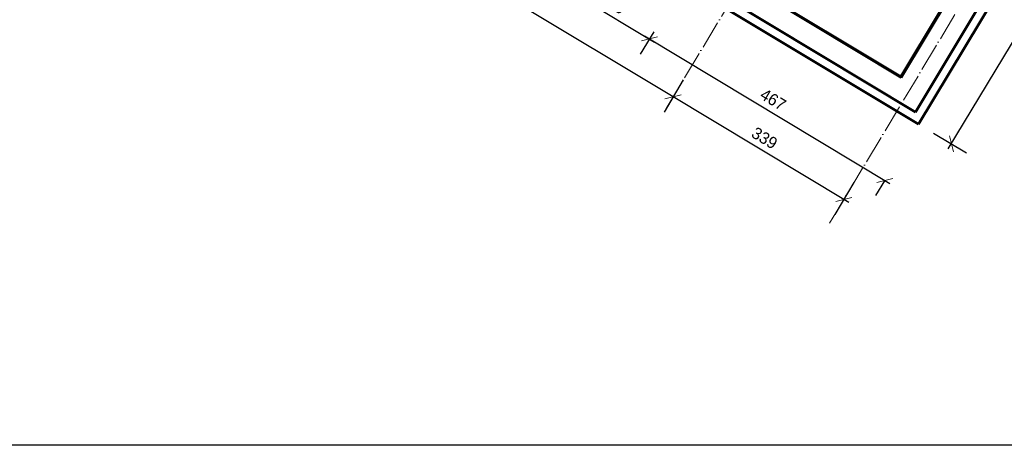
# Model space of a CAD drawing. Header units: millimetres. Extents: x -642 to 14033, y 1994 to 13520.
# Tile 30 of 72: x 8101 to 9776, y 1994 to 2718. Entities that reach past the tile are written whole.
import ezdxf

# ---------------------------------------------------------------- set-up
doc = ezdxf.new("R2010")
doc.units = ezdxf.units.MM
doc.linetypes.add('ACAD_ISO04W100', pattern=[30.5, 24, -3, 0.5, -3])
doc.layers.add('POWIERZCHNIA', color=123, linetype='Continuous', plot=False)
for name, color, linetype, lineweight in [('symetria', 7, 'ACAD_ISO04W100', 9), ('wymiary', 1, 'Continuous', 13), ('ściana', 4, 'Continuous', 50)]:
    doc.layers.add(name, color=color, linetype=linetype, lineweight=lineweight)
doc.dimstyles.new('Jacek2', dxfattribs={"dimscale": 2, "dimtxt": 10, "dimasz": 10, "dimexe": 15, "dimexo": 15, "dimgap": 5, "dimtad": 1, "dimdec": 0, "dimzin": 0, "dimdsep": 46, "dimtxsty": 'Standard', "dimblk": 'OBLIQUE', "dimcen": 0, "dimdle": 5, "dimadec": 1, "dimazin": 0, "dimtfac": 1, "dimtdec": 0, "dimtofl": 0, "dimtmove": 0, "dimatfit": 3, "dimfxl": 1, "dimtolj": 1, "dimtzin": 0, "dimarcsym": 0})

# ---------------------------------------------------------------- blocks, each defined once
blk = doc.blocks.new('_OBLIQUE')
at = {"color": 0, "linetype": 'ByBlock'}
blk.add_line((-0.5, -0.5), (0.5, 0.5), dxfattribs=at)
blk = doc.blocks.new('*D391')
at = {"layer": 'Defpoints', "color": 0, "transparency": 16777216}
for p in [(9049.1, 2810), (9195, 2722.7), (9172.2, 2684.8)]:
    blk.add_point(p, dxfattribs=at)
at = {"layer": 'wymiary', "color": 0, "lineweight": -2, "transparency": 16777216}
for p, q in [((9033.6, 2784.3), (9011, 2746.6)), ((9017.9, 2777.5), (9180.8, 2679.6)), ((9179.5, 2697), (9156.7, 2659.1))]:
    blk.add_line(p, q, dxfattribs=at)
at = {"layer": 'wymiary', "color": 0, "lineweight": -2, "transparency": 16777216, "xscale": 20, "yscale": 20, "zscale": 20}
for p, rotation in [((9026.5, 2772.3), 148.9999999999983), ((9172.2, 2684.8), 328.9999999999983)]:
    blk.add_blockref('_OBLIQUE', p, dxfattribs=dict(at, rotation=rotation))
at = {"layer": 'wymiary', "color": 0, "transparency": 16777216, "insert": (9109.6, 2745.7), "char_height": 20, "attachment_point": 5, "rotation": 329}
blk.add_mtext('\\A1;170', dxfattribs=at)
blk = doc.blocks.new('*D392')
at = {"layer": 'Defpoints', "color": 0, "transparency": 16777216}
for p in [(9195, 2722.7), (9587.5, 2469.3), (9572.5, 2444.3)]:
    blk.add_point(p, dxfattribs=at)
at = {"layer": 'wymiary', "color": 0, "lineweight": -2, "transparency": 16777216}
for p, q in [((9179.5, 2697), (9156.7, 2659.1)), ((9163.6, 2689.9), (9581, 2439.1)), ((9572.1, 2443.6), (9557, 2418.5))]:
    blk.add_line(p, q, dxfattribs=at)
at = {"layer": 'wymiary', "color": 0, "lineweight": -2, "transparency": 16777216, "xscale": 20, "yscale": 20, "zscale": 20}
for p, rotation in [((9172.2, 2684.8), 148.9999999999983), ((9572.5, 2444.3), 328.9999999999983)]:
    blk.add_blockref('_OBLIQUE', p, dxfattribs=dict(at, rotation=rotation))
at = {"layer": 'wymiary', "color": 0, "transparency": 16777216, "insert": (9382.6, 2581.7), "char_height": 20, "attachment_point": 5, "rotation": 329}
blk.add_mtext('\\A1;467', dxfattribs=at)
blk = doc.blocks.new('*D588')
at = {"layer": 'Defpoints', "color": 0, "transparency": 16777216}
for p in [(9245.2, 2640.9), (9212.4, 2586.3), (9535.7, 2466.4)]:
    blk.add_point(p, dxfattribs=at)
at = {"layer": 'wymiary', "color": 0, "lineweight": -2, "transparency": 16777216}
for p, q in [((9229.8, 2615.2), (9197, 2560.6)), ((9511.5, 2406.6), (9203.9, 2591.5)), ((9520.2, 2440.6), (9487.5, 2386.1))]:
    blk.add_line(p, q, dxfattribs=at)
at = {"layer": 'wymiary', "color": 0, "lineweight": -2, "transparency": 16777216, "xscale": 20, "yscale": 20, "zscale": 20}
for p, rotation in [((9212.4, 2586.3), 148.9999999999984), ((9502.9, 2411.8), 328.9999999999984)]:
    blk.add_blockref('_OBLIQUE', p, dxfattribs=dict(at, rotation=rotation))
at = {"layer": 'wymiary', "color": 0, "transparency": 16777216, "insert": (9368, 2516.2), "char_height": 20, "attachment_point": 5, "rotation": 329}
blk.add_mtext('\\A1;339', dxfattribs=at)
blk = doc.blocks.new('*D589')
at = {"layer": 'Defpoints', "color": 0, "transparency": 16777216}
for p in [(8629.4, 2936.7), (8629.4, 2936.7), (9245.2, 2640.9)]:
    blk.add_point(p, dxfattribs=at)
at = {"layer": 'wymiary', "color": 0, "lineweight": -2, "transparency": 16777216}
for p, q in [((9221, 2581.2), (8620.8, 2941.8)), ((9229.8, 2615.2), (9197, 2560.6))]:
    blk.add_line(p, q, dxfattribs=at)
at = {"layer": 'wymiary', "color": 0, "lineweight": -2, "transparency": 16777216, "xscale": 20, "yscale": 20, "zscale": 20}
for p, rotation in [((8629.4, 2936.7), 148.9999999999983), ((9212.4, 2586.3), 328.9999999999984)]:
    blk.add_blockref('_OBLIQUE', p, dxfattribs=dict(at, rotation=rotation))
at = {"layer": 'wymiary', "color": 0, "transparency": 16777216, "insert": (8931.2, 2778.6), "char_height": 20, "attachment_point": 5, "rotation": 329}
blk.add_mtext('\\A1;680', dxfattribs=at)
blk = doc.blocks.new('*D636')
at = {"layer": 'Defpoints', "color": 0, "transparency": 16777216}
for p in [(9926.3, 3031.4), (9982.1, 2997.8), (9630, 2540)]:
    blk.add_point(p, dxfattribs=at)
at = {"layer": 'wymiary', "color": 0, "lineweight": -2, "transparency": 16777216}
for p, q in [((9952, 3015.9), (10007.8, 2982.3)), ((9680.6, 2497.8), (9987.3, 3006.3)), ((9655.7, 2524.5), (9711.5, 2490.9))]:
    blk.add_line(p, q, dxfattribs=at)
at = {"layer": 'wymiary', "color": 0, "lineweight": -2, "transparency": 16777216, "xscale": 20, "yscale": 20, "zscale": 20}
for p, rotation in [((9982.1, 2997.8), 58.91114367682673), ((9685.8, 2506.4), 238.9111436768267)]:
    blk.add_blockref('_OBLIQUE', p, dxfattribs=dict(at, rotation=rotation))
at = {"layer": 'wymiary', "color": 0, "transparency": 16777216, "insert": (9816.8, 2762.4), "char_height": 20, "attachment_point": 5, "rotation": 58.9111}
blk.add_mtext('\\A1;574', dxfattribs=at)

msp = doc.modelspace()

# ---------------------------------------------------------------- linework, layer by layer
msp.add_lwpolyline([(-642.1, 13520.2), (14032.9, 13520.2), (14032.9, 1993.9), (-642.1, 1993.9)], close=True)
at = {"layer": 'POWIERZCHNIA'}
for points in [[(9341, 2775.5), (9600.6, 2619.5), (9933.1, 3172.9), (9673.5, 3328.8)], [(9343.7, 2776.2), (9599.9, 2622.2), (9930.4, 3172.2), (9674.2, 3326.1)]]:
    msp.add_lwpolyline(points, close=True, dxfattribs=at)
at = {"layer": 'symetria', "linetype": 'ACAD_ISO04W100', "ltscale": 2}
for p, q in [((9478.7, 2371.5), (10152.5, 3492.9)), ((9200.5, 2566.4), (9599.4, 3230.3))]:
    msp.add_line(p, q, dxfattribs=at)
at = {"layer": 'ściana'}
for p, q in [((9600.7, 2619.4), (9864.2, 3057.9)), ((9624.9, 2560.6), (9873.6, 2974.6)), ((9630, 2540), (9834.9, 2881)), ((9308.4, 2795), (9600.7, 2619.4)), ((9280.3, 2767.6), (9624.9, 2560.6)), ((9272.6, 2754.8), (9630, 2540))]:
    msp.add_line(p, q, dxfattribs=at)

# ---------------------------------------------------------------- dimensions: what is measured, and where the dimension line sits
at = {"layer": 'wymiary'}
for p1, p2, distance, picture, middle in [((9630, 2540), (9926.3, 3031.4), -65.1, '*D636', (9816.8, 2762.4)), ((9535.7, 2466.4), (9245.2, 2640.9), 63.7, '*D588', (9368, 2516.2))]:
    dim = msp.add_aligned_dim(p1=p1, p2=p2, distance=distance, dimstyle='Jacek2', dxfattribs=at)
    dim.commit()
    dim.dimension.update_dxf_attribs({"geometry": picture, "text_midpoint": middle})
dim = msp.add_linear_dim(base=(8629.4, 2936.7), p1=(9245.2, 2640.9), p2=(8629.4, 2936.7), angle=329, dimstyle='Jacek2', override={"dimtmove": 1}, dxfattribs=at)
dim.commit()
dim.dimension.update_dxf_attribs({"geometry": '*D589', "text_midpoint": (8931.2, 2778.6)})
for base, p1, p2, picture, middle in [((9172.2, 2684.8), (9049.1, 2810), (9195, 2722.7), '*D391', (9109.6, 2745.7)), ((9572.5, 2444.3), (9195, 2722.7), (9587.5, 2469.3), '*D392', (9382.6, 2581.7))]:
    dim = msp.add_linear_dim(base=base, p1=p1, p2=p2, angle=329, dimstyle='Jacek2', dxfattribs=at)
    dim.commit()
    dim.dimension.update_dxf_attribs({"geometry": picture, "text_midpoint": middle})

doc.saveas('drawing.dxf')
